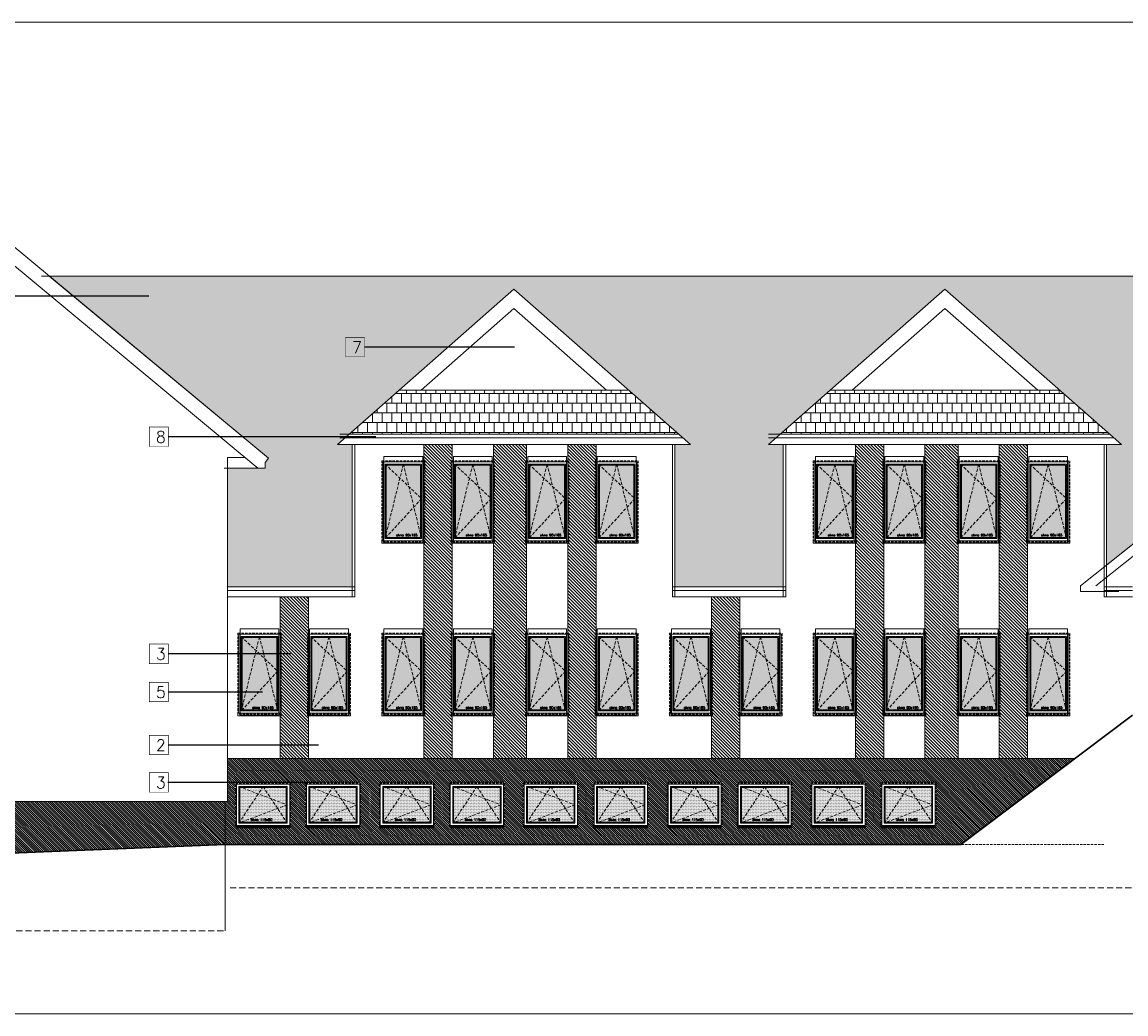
# Model space of a CAD drawing. Header units: millimetres. Extents: x 23192 to 177760, y -399809 to -79279.
# Tile 14 of 256: x 69973 to 72275, y -241823 to -239753. Entities that reach past the tile are written whole.
import ezdxf

# ---------------------------------------------------------------- set-up
doc = ezdxf.new("R2010")
doc.units = ezdxf.units.MM
for name, pattern in [('CACHE', [9.525, 6.35, -3.175]), ('CARKOVANA', [7.5, 5, -2.5]), ('HIDDEN', [9.525, 6.35, -3.175])]:
    doc.linetypes.add(name, pattern=pattern)
doc.layers.get('0').update_dxf_attribs({"lineweight": 0})
for name, color, linetype, lineweight in [('! opisy okien elewacja', 7, 'Continuous', 0), ('!! 0_ Istn-okna', 6, 'Continuous', 13), ('!! 0_ Istn-sciany', 3, 'Continuous', 30), ('!! 0_ WIDOK ELEWACJA', 4, 'Continuous', 0), ('!! 0_Istn-cienka', 4, 'Continuous', 9), ('!! 0_Istn-drzwi', 1, 'Continuous', 13), ('!! 1_Hatch dach', 252, 'Continuous', 5), ('!! 2_NOWE OKNA WIDOk - remont', 140, 'Continuous', 5), ('!! 2_TYNK OBRYS', 252, 'Continuous', 13)]:
    doc.layers.add(name, color=color, linetype=linetype, lineweight=lineweight)
for name, color, linetype, lineweight, true_color in [('!! 1_ELEWACJA KOLOR', 7, 'Continuous', 13, 0x6888bb), ('!! 1_Wyburzenia', 252, 'CARKOVANA', 13, 0x696969), ('!! 2_ELEWACJA COKÓŁ', 9, 'Continuous', 13, 0x808080)]:
    doc.layers.add(name, color=color, linetype=linetype, lineweight=lineweight, true_color=true_color)
doc.layers.add('!!_1  OPISY ELEWACJE', color=250, linetype='Continuous')
doc.styles.add('TXT', font='simplex.shx')
pattern_1 = [(135, (-125229.0226, -287064.9747), (-2.24506403, -2.24506403), [])]

# ---------------------------------------------------------------- blocks, each defined once
blk = doc.blocks.new('okno 90x180')
at = {"layer": '!! 1_Hatch dach', "true_color": 0x575757}
h = blk.add_hatch(dxfattribs=at)
h.set_pattern_fill('DOTS', color=251)
h.set_pattern_definition([(0, (-9632.3096, -11392.1331), (0.79375, 1.5875), [0, -1.5875])])
h.paths.add_polyline_path([(9, -20), (81, -20), (81, -171), (9, -171)])
at = {"layer": '!! 0_ Istn-okna', "linetype": 'CARKOVANA', "lineweight": 5}
blk.add_lwpolyline([(0, -11), (90, -11), (90, -180), (0, -180)], close=True, dxfattribs=at)
at = {"layer": '!! 0_ Istn-okna'}
for points in [[(2, -13), (88, -13), (88, -178), (2, -178)], [(7, -18), (83, -18), (83, -173), (7, -173)], [(9, -20), (81, -20), (81, -171), (9, -171)], [(0, -178), (90, -178), (90, -183), (0, -183)]]:
    blk.add_lwpolyline(points, close=True, dxfattribs=at)
at = {"layer": '!! 1_Hatch dach', "color": 251, "linetype": 'CACHE', "true_color": 0x575757}
for points in [[(7, -173), (45, -18), (83, -173)], [(7, -18), (83, -90), (7, -173)]]:
    blk.add_lwpolyline(points, dxfattribs=at)
at = {"insert": (30.1, -163.6), "char_height": 5, "attachment_point": 1, "style": 'TXT'}
blk.add_mtext_dynamic_manual_height_columns('okno 90x165', width=52.63, gutter_width=75, heights=[0], dxfattribs=at)
blk = doc.blocks.new('okno 115x115')
at = {"layer": '!! 1_Hatch dach', "true_color": 0x575757}
h = blk.add_hatch(dxfattribs=at)
h.set_pattern_fill('DOTS', color=251, angle=360)
h.set_pattern_definition([(360, (-21873.4686, 1906.5186), (0.79375, 1.5875), [0, -1.5875])])
h.paths.add_polyline_path([(-12257.2, 13266.7), (-12160.2, 13266.7), (-12160.2, 13194.7), (-12257.2, 13194.7)])
h = blk.add_hatch(dxfattribs=at)
h.set_pattern_fill('ANSI31', color=251, scale=0.2, angle=360)
h.paths.add_polyline_path([(-12264.2, 13187.7), (-12153.2, 13187.7), (-12153.2, 13182.7), (-12264.2, 13182.7)])
at = {"layer": '!! 0_ Istn-okna', "linetype": 'CARKOVANA', "lineweight": 5}
blk.add_lwpolyline([(-12266.2, 13275.7), (-12151.2, 13275.7), (-12151.2, 13185.7), (-12266.2, 13185.7)], close=True, dxfattribs=at)
at = {"layer": '!! 0_ Istn-okna'}
for points in [[(-12264.2, 13273.7), (-12153.2, 13273.7), (-12153.2, 13187.7), (-12264.2, 13187.7)], [(-12259.2, 13268.7), (-12158.2, 13268.7), (-12158.2, 13192.7), (-12259.2, 13192.7)], [(-12257.2, 13266.7), (-12160.2, 13266.7), (-12160.2, 13194.7), (-12257.2, 13194.7)], [(-12264.2, 13187.7), (-12153.2, 13187.7), (-12153.2, 13182.7), (-12264.2, 13182.7)]]:
    blk.add_lwpolyline(points, close=True, dxfattribs=at)
at = {"layer": '!! 1_Hatch dach', "color": 251, "linetype": 'CACHE', "true_color": 0x575757}
for points in [[(-12259.2, 13192.7), (-12208.7, 13268.7), (-12158.2, 13192.7)], [(-12259.2, 13268.7), (-12158.2, 13230.7), (-12259.2, 13192.7)]]:
    blk.add_lwpolyline(points, dxfattribs=at)
at = {"insert": (-12234.1, 13202.1), "char_height": 5, "attachment_point": 1, "style": 'TXT'}
blk.add_mtext_dynamic_manual_height_columns('okno 115x90', width=52.63, gutter_width=75, heights=[0], dxfattribs=at)

msp = doc.modelspace()

# ---------------------------------------------------------------- hatches: boundary and pattern name
at = {"layer": '!! 1_ELEWACJA KOLOR', "true_color": 0x315442}
h = msp.add_hatch(dxfattribs=at)
h.set_pattern_fill('ANSI31', color=129, scale=1.5, angle=-90)
h.paths.add_polyline_path([(70870.06575, -241289.35053), (70870.06575, -240634.35053), (70811.06575, -240634.35053), (70811.06575, -241289.35053)])
h = msp.add_hatch(dxfattribs=at)
h.set_pattern_fill('ANSI31', color=129, scale=1.5, angle=-90)
h.paths.add_polyline_path([(71025.06575, -241289.35053), (71025.06575, -240634.35053), (70956.06575, -240634.35053), (70956.06575, -241289.35053)])
h = msp.add_hatch(dxfattribs=at)
h.set_pattern_fill('ANSI31', color=129, scale=1.5, angle=-90)
h.paths.add_polyline_path([(71170.06575, -241289.35053), (71170.06575, -240634.35053), (71111.06575, -240634.35053), (71111.06575, -241289.35053)])
h = msp.add_hatch(dxfattribs=at)
h.set_pattern_fill('ANSI31', color=129, scale=1.5, angle=-90)
h.paths.add_polyline_path([(71770.06575, -241289.35053), (71770.06575, -240634.35053), (71711.06575, -240634.35053), (71711.06575, -241289.35053)])
h = msp.add_hatch(dxfattribs=at)
h.set_pattern_fill('ANSI31', color=129, scale=1.5, angle=-90)
h.paths.add_polyline_path([(71925.06575, -241289.35053), (71925.06575, -240634.35053), (71856.06575, -240634.35053), (71856.06575, -241289.35053)])
h = msp.add_hatch(dxfattribs=at)
h.set_pattern_fill('ANSI31', color=129, scale=1.5, angle=-90)
h.paths.add_polyline_path([(72070.06575, -241289.35053), (72070.06575, -240634.35053), (72011.06575, -240634.35053), (72011.06575, -241289.35053)])
h = msp.add_hatch(dxfattribs=at)
h.set_pattern_fill('ANSI31', color=129, scale=1.5, angle=-90)
h.paths.add_polyline_path([(70570.06575, -241289.35053), (70570.06575, -240952.48432), (70511.06575, -240952.48432), (70511.06575, -241289.35053)])
h = msp.add_hatch(dxfattribs=at)
h.set_pattern_fill('ANSI31', color=129, scale=1.5, angle=-90)
h.paths.add_polyline_path([(71470.06575, -241289.35053), (71470.06575, -240952.48432), (71411.06575, -240952.48432), (71411.06575, -241289.35053)])
at = {"layer": '!! 1_Hatch dach', "true_color": 0x990000}
h = msp.add_hatch(dxfattribs=at)
h.set_pattern_fill('AR-B88', color=14, scale=0.1, angle=180)
h.paths.add_polyline_path([(72927.56575, -240334.81569), (72927.56575, -240283.45875), (70029.74705, -240283.45875), (70486.77269, -240663.10684), (70479.56575, -240671.75065), (70479.56575, -240683.73925), (70401.56575, -240683.73925), (70401.56575, -240931.22218), (70661.56575, -240931.22218), (70661.56575, -240634.35053), (70630.45126, -240634.35053), (70998.56575, -240310.40979), (71366.68023, -240634.35053), (71334.56575, -240634.35053), (71334.56575, -240931.22218), (71560.56575, -240931.22218), (71560.56575, -240634.35053), (71529.45126, -240634.35053), (71897.56575, -240310.40979), (72265.68023, -240634.35053), (72234.56575, -240634.35053), (72234.56575, -240886.35018)])
h = msp.add_hatch(dxfattribs=at)
h.set_pattern_fill('AR-B88', color=14, scale=0.1, angle=180)
h.paths.add_polyline_path([(70759.61041, -240520.69049), (70654.61278, -240613.0884), (71342.51871, -240613.0884), (71237.52109, -240520.69049)])
h = msp.add_hatch(dxfattribs=at)
h.set_pattern_fill('AR-B88', color=14, scale=0.1, angle=180)
h.paths.add_polyline_path([(71658.61041, -240520.69049), (71553.61278, -240613.0884), (72241.51871, -240613.0884), (72136.52109, -240520.69049)])
at = {"layer": '!! 2_ELEWACJA COKÓŁ', "true_color": 0x2b2b2c}
h = msp.add_hatch(dxfattribs=at)
h.set_pattern_fill('ANSI31', color=250, angle=90)
h.set_pattern_definition(pattern_1)
h.paths.add_polyline_path([(70401.56575, -241289.35053), (70401.56575, -241379.35053), (70396.56575, -241379.35053), (70396.56575, -241469.35053), (71930.47023, -241469.35053), (72169.20057, -241289.35053)])
h.paths.add_polyline_path([(71433.06575, -241339.35053), (71433.06575, -241431.35053), (71318.06575, -241431.35053), (71318.06575, -241339.35053)], flags=16)
h.paths.add_polyline_path([(71320.06575, -241343.35053), (71431.06575, -241343.35053), (71431.06575, -241429.35053), (71320.06575, -241429.35053)], flags=0)
h.paths.add_polyline_path([(71325.06575, -241348.35053), (71426.06575, -241348.35053), (71426.06575, -241424.35053), (71325.06575, -241424.35053)], flags=0)
h.paths.add_polyline_path([(71330.38154, -241350.35053), (71374.2368, -241350.35053), (71375.56575, -241348.35053), (71376.8947, -241350.35053), (71424.06575, -241350.35053), (71424.06575, -241385.59806), (71426.06575, -241386.35053), (71424.06575, -241387.10301), (71424.06575, -241421.34063), (71424.7368, -241422.35053), (71330.38154, -241422.35053), (71325.06575, -241424.35053), (71327.06575, -241421.34063), (71327.06575, -241349.10301)], flags=0)
h.paths.add_polyline_path([(71279.06575, -241431.35053), (71164.06575, -241431.35053), (71164.06575, -241339.35053), (71279.06575, -241339.35053)], flags=16)
h.paths.add_polyline_path([(71277.06575, -241343.35053), (71277.06575, -241429.35053), (71166.06575, -241429.35053), (71166.06575, -241343.35053)], flags=0)
h.paths.add_polyline_path([(71272.06575, -241348.35053), (71272.06575, -241424.35053), (71171.06575, -241424.35053), (71171.06575, -241348.35053)], flags=0)
h.paths.add_polyline_path([(71270.06575, -241350.35053), (71270.06575, -241385.59806), (71272.06575, -241386.35053), (71270.06575, -241387.10301), (71270.06575, -241421.34063), (71270.7368, -241422.35053), (71176.38154, -241422.35053), (71171.06575, -241424.35053), (71173.06575, -241421.34063), (71173.06575, -241349.10301), (71176.38154, -241350.35053), (71220.2368, -241350.35053), (71221.56575, -241348.35053), (71222.8947, -241350.35053)], flags=0)
h.paths.add_polyline_path([(71579.06575, -241339.35053), (71579.06575, -241431.35053), (71464.06575, -241431.35053), (71464.06575, -241339.35053)], flags=16)
h.paths.add_polyline_path([(71466.06575, -241343.35053), (71577.06575, -241343.35053), (71577.06575, -241429.35053), (71466.06575, -241429.35053)], flags=0)
h.paths.add_polyline_path([(71471.06575, -241348.35053), (71572.06575, -241348.35053), (71572.06575, -241424.35053), (71471.06575, -241424.35053)], flags=0)
h.paths.add_polyline_path([(71476.38154, -241350.35053), (71520.2368, -241350.35053), (71521.56575, -241348.35053), (71522.8947, -241350.35053), (71570.06575, -241350.35053), (71570.06575, -241385.59806), (71572.06575, -241386.35053), (71570.06575, -241387.10301), (71570.06575, -241421.34063), (71570.7368, -241422.35053), (71476.38154, -241422.35053), (71471.06575, -241424.35053), (71473.06575, -241421.34063), (71473.06575, -241349.10301)], flags=0)
h.paths.add_polyline_path([(71133.06575, -241431.35053), (71018.06575, -241431.35053), (71018.06575, -241339.35053), (71133.06575, -241339.35053)], flags=16)
h.paths.add_polyline_path([(71131.06575, -241343.35053), (71131.06575, -241429.35053), (71020.06575, -241429.35053), (71020.06575, -241343.35053)], flags=0)
h.paths.add_polyline_path([(71126.06575, -241348.35053), (71126.06575, -241424.35053), (71025.06575, -241424.35053), (71025.06575, -241348.35053)], flags=0)
h.paths.add_polyline_path([(71124.06575, -241350.35053), (71124.06575, -241385.59806), (71126.06575, -241386.35053), (71124.06575, -241387.10301), (71124.06575, -241421.34063), (71124.7368, -241422.35053), (71030.38154, -241422.35053), (71025.06575, -241424.35053), (71027.06575, -241421.34063), (71027.06575, -241349.10301), (71030.38154, -241350.35053), (71074.2368, -241350.35053), (71075.56575, -241348.35053), (71076.8947, -241350.35053)], flags=0)
h.paths.add_polyline_path([(71733.06575, -241339.35053), (71733.06575, -241431.35053), (71618.06575, -241431.35053), (71618.06575, -241339.35053)], flags=16)
h.paths.add_polyline_path([(71620.06575, -241343.35053), (71731.06575, -241343.35053), (71731.06575, -241429.35053), (71620.06575, -241429.35053)], flags=0)
h.paths.add_polyline_path([(71625.06575, -241348.35053), (71726.06575, -241348.35053), (71726.06575, -241424.35053), (71625.06575, -241424.35053)], flags=0)
h.paths.add_polyline_path([(71627.06575, -241349.10301), (71630.38154, -241350.35053), (71674.2368, -241350.35053), (71675.56575, -241348.35053), (71676.8947, -241350.35053), (71724.06575, -241350.35053), (71724.06575, -241385.59806), (71726.06575, -241386.35053), (71724.06575, -241387.10301), (71724.06575, -241421.34063), (71724.7368, -241422.35053), (71630.38154, -241422.35053), (71625.06575, -241424.35053), (71627.06575, -241421.34063)], flags=0)
h.paths.add_polyline_path([(70979.06575, -241431.35053), (70864.06575, -241431.35053), (70864.06575, -241339.35053), (70979.06575, -241339.35053)], flags=16)
h.paths.add_polyline_path([(70977.06575, -241343.35053), (70977.06575, -241429.35053), (70866.06575, -241429.35053), (70866.06575, -241343.35053)], flags=0)
h.paths.add_polyline_path([(70972.06575, -241348.35053), (70972.06575, -241424.35053), (70871.06575, -241424.35053), (70871.06575, -241348.35053)], flags=0)
h.paths.add_polyline_path([(70970.06575, -241350.35053), (70970.06575, -241385.59806), (70972.06575, -241386.35053), (70970.06575, -241387.10301), (70970.06575, -241421.34063), (70970.7368, -241422.35053), (70876.38154, -241422.35053), (70871.06575, -241424.35053), (70873.06575, -241421.34063), (70873.06575, -241349.10301), (70876.38154, -241350.35053), (70920.2368, -241350.35053), (70921.56575, -241348.35053), (70922.8947, -241350.35053)], flags=0)
h.paths.add_polyline_path([(71879.06575, -241339.35053), (71879.06575, -241431.35053), (71764.06575, -241431.35053), (71764.06575, -241339.35053)], flags=16)
h.paths.add_polyline_path([(71766.06575, -241343.35053), (71877.06575, -241343.35053), (71877.06575, -241429.35053), (71766.06575, -241429.35053)], flags=0)
h.paths.add_polyline_path([(71771.06575, -241348.35053), (71872.06575, -241348.35053), (71872.06575, -241424.35053), (71771.06575, -241424.35053)], flags=0)
h.paths.add_polyline_path([(71773.06575, -241349.10301), (71776.38154, -241350.35053), (71820.2368, -241350.35053), (71821.56575, -241348.35053), (71822.8947, -241350.35053), (71870.06575, -241350.35053), (71870.06575, -241385.59806), (71872.06575, -241386.35053), (71870.06575, -241387.10301), (71870.06575, -241421.34063), (71870.7368, -241422.35053), (71776.38154, -241422.35053), (71771.06575, -241424.35053), (71773.06575, -241421.34063)], flags=0)
h.paths.add_polyline_path([(70833.06575, -241431.35053), (70718.06575, -241431.35053), (70718.06575, -241339.35053), (70833.06575, -241339.35053)], flags=16)
h.paths.add_polyline_path([(70831.06575, -241343.35053), (70831.06575, -241429.35053), (70720.06575, -241429.35053), (70720.06575, -241343.35053)], flags=0)
h.paths.add_polyline_path([(70826.06575, -241348.35053), (70826.06575, -241424.35053), (70725.06575, -241424.35053), (70725.06575, -241348.35053)], flags=0)
h.paths.add_polyline_path([(70824.06575, -241350.35053), (70824.06575, -241385.59806), (70826.06575, -241386.35053), (70824.06575, -241387.10301), (70824.06575, -241421.34063), (70824.7368, -241422.35053), (70730.38154, -241422.35053), (70725.06575, -241424.35053), (70727.06575, -241421.34063), (70727.06575, -241349.10301), (70730.38154, -241350.35053), (70774.2368, -241350.35053), (70775.56575, -241348.35053), (70776.8947, -241350.35053)], flags=0)
h.paths.add_polyline_path([(70679.06575, -241431.35053), (70564.06575, -241431.35053), (70564.06575, -241339.35053), (70679.06575, -241339.35053)], flags=16)
h.paths.add_polyline_path([(70677.06575, -241343.35053), (70677.06575, -241429.35053), (70566.06575, -241429.35053), (70566.06575, -241343.35053)], flags=0)
h.paths.add_polyline_path([(70672.06575, -241348.35053), (70672.06575, -241424.35053), (70571.06575, -241424.35053), (70571.06575, -241348.35053)], flags=0)
h.paths.add_polyline_path([(70670.06575, -241350.35053), (70670.06575, -241385.59806), (70672.06575, -241386.35053), (70670.06575, -241387.10301), (70670.06575, -241421.34063), (70670.7368, -241422.35053), (70576.38154, -241422.35053), (70571.06575, -241424.35053), (70573.06575, -241421.34063), (70573.06575, -241349.10301), (70576.38154, -241350.35053), (70620.2368, -241350.35053), (70621.56575, -241348.35053), (70622.8947, -241350.35053)], flags=0)
h.paths.add_polyline_path([(70533.06575, -241431.35053), (70418.06575, -241431.35053), (70418.06575, -241339.35053), (70533.06575, -241339.35053)], flags=16)
h.paths.add_polyline_path([(70531.06575, -241343.35053), (70531.06575, -241429.35053), (70420.06575, -241429.35053), (70420.06575, -241343.35053)], flags=0)
h.paths.add_polyline_path([(70526.06575, -241348.35053), (70526.06575, -241424.35053), (70425.06575, -241424.35053), (70425.06575, -241348.35053)], flags=0)
h.paths.add_polyline_path([(70524.06575, -241350.35053), (70524.06575, -241385.59806), (70526.06575, -241386.35053), (70524.06575, -241387.10301), (70524.06575, -241421.34063), (70524.7368, -241422.35053), (70430.38154, -241422.35053), (70425.06575, -241424.35053), (70427.06575, -241421.34063), (70427.06575, -241349.10301), (70430.38154, -241350.35053), (70474.2368, -241350.35053), (70475.56575, -241348.35053), (70476.8947, -241350.35053)], flags=0)
h.paths.add_polyline_path([(71794.8935, -241421.1909), (71844.06017, -241421.1909), (71844.06017, -241413.6909), (71794.8935, -241413.6909)], flags=8)
h.paths.add_polyline_path([(71648.8935, -241421.1909), (71698.06017, -241421.1909), (71698.06017, -241413.6909), (71648.8935, -241413.6909)], flags=8)
h.paths.add_polyline_path([(71494.8935, -241421.1909), (71544.06017, -241421.1909), (71544.06017, -241413.6909), (71494.8935, -241413.6909)], flags=8)
h.paths.add_polyline_path([(71348.8935, -241421.1909), (71398.06017, -241421.1909), (71398.06017, -241413.6909), (71348.8935, -241413.6909)], flags=8)
h.paths.add_polyline_path([(71194.8935, -241421.1909), (71244.06017, -241421.1909), (71244.06017, -241413.6909), (71194.8935, -241413.6909)], flags=8)
h.paths.add_polyline_path([(71048.8935, -241421.1909), (71098.06017, -241421.1909), (71098.06017, -241413.6909), (71048.8935, -241413.6909)], flags=8)
h.paths.add_polyline_path([(70894.8935, -241421.1909), (70944.06017, -241421.1909), (70944.06017, -241413.6909), (70894.8935, -241413.6909)], flags=8)
h.paths.add_polyline_path([(70748.8935, -241421.1909), (70798.06017, -241421.1909), (70798.06017, -241413.6909), (70748.8935, -241413.6909)], flags=8)
h.paths.add_polyline_path([(70594.8935, -241421.1909), (70644.06017, -241421.1909), (70644.06017, -241413.6909), (70594.8935, -241413.6909)], flags=8)
h.paths.add_polyline_path([(70448.8935, -241421.1909), (70498.06017, -241421.1909), (70498.06017, -241413.6909), (70448.8935, -241413.6909)], flags=8)
h = msp.add_hatch(dxfattribs=at)
h.set_pattern_fill('ANSI31', color=250, angle=90)
h.set_pattern_definition(pattern_1)
h.paths.add_polyline_path([(69084.56575, -241379.35053), (69084.56575, -241522.25376), (70396.56575, -241469.35053), (70396.56575, -241379.35053)])

# ---------------------------------------------------------------- linework, layer by layer
at = {"layer": '! opisy okien elewacja'}
for points in [[(68230.46845, -241822.67692), (68230.46845, -239752.90582), (75114.13549, -239752.90582), (75114.13549, -241822.67692)], [(72927.56575, -240334.81569), (72927.56575, -240283.45875), (70029.74705, -240283.45875), (70486.77269, -240663.10684), (70479.56575, -240671.75065), (70479.56575, -240683.73925), (70401.56575, -240683.73925), (70401.56575, -240931.22218), (70661.56575, -240931.22218), (70661.56575, -240634.35053), (70630.45126, -240634.35053), (70998.56575, -240310.40979), (71366.68023, -240634.35053), (71334.56575, -240634.35053), (71334.56575, -240931.22218), (71560.56575, -240931.22218), (71560.56575, -240634.35053), (71529.45126, -240634.35053), (71897.56575, -240310.40979), (72265.68023, -240634.35053), (72234.56575, -240634.35053), (72234.56575, -240886.35018)]]:
    msp.add_lwpolyline(points, close=True, dxfattribs=at)
at = {"layer": '!! 0_ Istn-sciany'}
for points in [[(72288.56575, -241199.35053), (71930.47023, -241469.35053)], [(70396.56575, -241469.35053), (68536.56575, -241544.35053), (68384.9187, -241544.35053)], [(70396.56575, -241469.35053), (71930.47023, -241469.35053)]]:
    msp.add_lwpolyline(points, dxfattribs=at)
at = {"layer": '!! 0_ WIDOK ELEWACJA'}
for p, q in [((70661.56575, -240952.48432), (70661.56575, -240634.35053)), ((70666.56575, -240952.48432), (70666.56575, -240634.35053)), ((71329.56575, -240952.48432), (71329.56575, -240634.35053)), ((71334.56575, -240952.48432), (71334.56575, -240634.35053)), ((71560.56575, -240952.48432), (71560.56575, -240634.35053)), ((71565.56575, -240952.48432), (71565.56575, -240634.35053)), ((72229.56575, -240952.48432), (72229.56575, -240634.35053)), ((72234.56575, -240952.48432), (72234.56575, -240634.35053))]:
    msp.add_line(p, q, dxfattribs=at)
for points in [[(70486.77269, -240663.10684), (69737.06575, -240040.33038)], [(70464.66081, -240683.73925), (69737.06575, -240079.33097)], [(72212.65319, -240929.35053), (73085.56575, -240234.62993)], [(72180.53605, -240929.35053), (73013.45459, -240266.45976)], [(70013.34799, -240283.45875), (72927.56575, -240283.45875)], [(70630.45126, -240634.35053), (70998.56575, -240310.40979)], [(71366.68023, -240634.35053), (70998.56575, -240310.40979)], [(71529.45126, -240634.35053), (71897.56575, -240310.40979)], [(72265.68023, -240634.35053), (71897.56575, -240310.40979)], [(70805.02175, -240520.69049), (70998.56575, -240350.37177), (71192.10975, -240520.69049)], [(71704.02175, -240520.69049), (71897.56575, -240350.37177), (72091.10975, -240520.69049)], [(71237.52109, -240520.69049), (70759.61041, -240520.69049)], [(72136.52109, -240520.69049), (71658.61041, -240520.69049)], [(71342.51871, -240613.0884), (70635.45745, -240613.0884)], [(71351.32473, -240620.83769), (70635.45745, -240620.83769)], [(72241.51871, -240613.0884), (71529.45126, -240613.0884)], [(72250.32473, -240620.83769), (71529.45126, -240620.83769)], [(71366.68023, -240634.35053), (70630.45126, -240634.35053)], [(72265.68023, -240634.35053), (71529.45126, -240634.35053)], [(71765.45126, -240634.35053), (71529.45126, -240634.35053)], [(70486.77269, -240663.10684), (70479.56575, -240671.75065), (70479.56575, -240683.73925), (70394.56575, -240683.73925)], [(70401.56575, -240661.85053), (70401.56575, -241379.35053)], [(70401.56575, -240661.85053), (70438.31087, -240661.85053)], [(70666.56575, -240931.22218), (70401.56575, -240931.22218)], [(70666.56575, -240938.97147), (70401.56575, -240938.97147)], [(71565.56575, -240931.22218), (71329.56575, -240931.22218)], [(71565.56575, -240938.97147), (71329.56575, -240938.97147)], [(72180.53605, -240929.35053), (72180.53605, -240941.35053), (72202.12599, -240941.35053)], [(72202.12599, -240941.35053), (72260.53605, -240941.35053)], [(72288.56575, -240931.22218), (72229.56575, -240931.22218)], [(72288.56575, -240938.97147), (72229.56575, -240938.97147)], [(70666.56575, -240952.48432), (70401.56575, -240952.48432)], [(71565.56575, -240952.48432), (71329.56575, -240952.48432)], [(72288.56575, -240952.48432), (72229.56575, -240952.48432)], [(70401.56575, -241289.35053), (72169.20057, -241289.35053)], [(69079.56575, -241379.35053), (70401.56575, -241379.35053)], [(70396.56575, -241379.35053), (70396.56575, -241649.35053)]]:
    msp.add_lwpolyline(points, dxfattribs=at)
for points in [[(70727.56575, -240839.35053), (70727.56575, -240659.35053), (70808.56575, -240659.35053), (70808.56575, -240839.35053)], [(70872.56575, -240839.35053), (70872.56575, -240659.35053), (70953.56575, -240659.35053), (70953.56575, -240839.35053)], [(71027.56575, -240839.35053), (71027.56575, -240659.35053), (71108.56575, -240659.35053), (71108.56575, -240839.35053)], [(71172.56575, -240839.35053), (71172.56575, -240659.35053), (71253.56575, -240659.35053), (71253.56575, -240839.35053)], [(71627.56575, -240839.35053), (71627.56575, -240659.35053), (71708.56575, -240659.35053), (71708.56575, -240839.35053)], [(71772.56575, -240839.35053), (71772.56575, -240659.35053), (71853.56575, -240659.35053), (71853.56575, -240839.35053)], [(71927.56575, -240839.35053), (71927.56575, -240659.35053), (72008.56575, -240659.35053), (72008.56575, -240839.35053)], [(72072.56575, -240839.35053), (72072.56575, -240659.35053), (72153.56575, -240659.35053), (72153.56575, -240839.35053)], [(70427.56575, -241199.35053), (70427.56575, -241019.35053), (70508.56575, -241019.35053), (70508.56575, -241199.35053)], [(70572.56575, -241199.35053), (70572.56575, -241019.35053), (70653.56575, -241019.35053), (70653.56575, -241199.35053)], [(70727.56575, -241199.35053), (70727.56575, -241019.35053), (70808.56575, -241019.35053), (70808.56575, -241199.35053)], [(70872.56575, -241199.35053), (70872.56575, -241019.35053), (70953.56575, -241019.35053), (70953.56575, -241199.35053)], [(71027.56575, -241199.35053), (71027.56575, -241019.35053), (71108.56575, -241019.35053), (71108.56575, -241199.35053)], [(71172.56575, -241199.35053), (71172.56575, -241019.35053), (71253.56575, -241019.35053), (71253.56575, -241199.35053)], [(71327.56575, -241199.35053), (71327.56575, -241019.35053), (71408.56575, -241019.35053), (71408.56575, -241199.35053)], [(71472.56575, -241199.35053), (71472.56575, -241019.35053), (71553.56575, -241019.35053), (71553.56575, -241199.35053)], [(71627.56575, -241199.35053), (71627.56575, -241019.35053), (71708.56575, -241019.35053), (71708.56575, -241199.35053)], [(71772.56575, -241199.35053), (71772.56575, -241019.35053), (71853.56575, -241019.35053), (71853.56575, -241199.35053)], [(71927.56575, -241199.35053), (71927.56575, -241019.35053), (72008.56575, -241019.35053), (72008.56575, -241199.35053)], [(72072.56575, -241199.35053), (72072.56575, -241019.35053), (72153.56575, -241019.35053), (72153.56575, -241199.35053)], [(70420.06575, -241339.35053), (70420.06575, -241429.35053), (70531.06575, -241429.35053), (70531.06575, -241339.35053)], [(70566.06575, -241339.35053), (70566.06575, -241429.35053), (70677.06575, -241429.35053), (70677.06575, -241339.35053)], [(70720.06575, -241339.35053), (70720.06575, -241429.35053), (70831.06575, -241429.35053), (70831.06575, -241339.35053)], [(70866.06575, -241339.35053), (70866.06575, -241429.35053), (70977.06575, -241429.35053), (70977.06575, -241339.35053)], [(71020.06575, -241339.35053), (71020.06575, -241429.35053), (71131.06575, -241429.35053), (71131.06575, -241339.35053)], [(71166.06575, -241339.35053), (71166.06575, -241429.35053), (71277.06575, -241429.35053), (71277.06575, -241339.35053)], [(71320.06575, -241339.35053), (71320.06575, -241429.35053), (71431.06575, -241429.35053), (71431.06575, -241339.35053)], [(71466.06575, -241339.35053), (71466.06575, -241429.35053), (71577.06575, -241429.35053), (71577.06575, -241339.35053)], [(71620.06575, -241339.35053), (71620.06575, -241429.35053), (71731.06575, -241429.35053), (71731.06575, -241339.35053)], [(71766.06575, -241339.35053), (71766.06575, -241429.35053), (71877.06575, -241429.35053), (71877.06575, -241339.35053)]]:
    msp.add_lwpolyline(points, close=True, dxfattribs=at)
at = {"layer": '!! 0_Istn-cienka', "linetype": 'HIDDEN', "ltscale": 2}
for points in [[(70406.94428, -241559.35053), (72842.56575, -241559.35053)], [(69084.56575, -241649.35053), (70396.56575, -241649.35053)]]:
    msp.add_lwpolyline(points, dxfattribs=at)
at = {"layer": '!! 0_Istn-drzwi'}
msp.add_lwpolyline([(71529.45126, -240634.35053), (71897.56575, -240310.40979), (72265.68023, -240634.35053)], dxfattribs=at)
at = {"layer": '!! 1_Wyburzenia'}
msp.add_lwpolyline([(71429.38697, -241469.35053), (72230.08093, -241469.35053)], dxfattribs=at)
at = {"layer": '!! 2_TYNK OBRYS'}
for points in [[(70870.06575, -241289.35053), (70870.06575, -240634.35053), (70811.06575, -240634.35053), (70811.06575, -241289.35053)], [(71025.06575, -241289.35053), (71025.06575, -240634.35053), (70956.06575, -240634.35053), (70956.06575, -241289.35053)], [(71170.06575, -241289.35053), (71170.06575, -240634.35053), (71111.06575, -240634.35053), (71111.06575, -241289.35053)], [(71770.06575, -241289.35053), (71770.06575, -240634.35053), (71711.06575, -240634.35053), (71711.06575, -241289.35053)], [(71925.06575, -241289.35053), (71925.06575, -240634.35053), (71856.06575, -240634.35053), (71856.06575, -241289.35053)], [(72070.06575, -241289.35053), (72070.06575, -240634.35053), (72011.06575, -240634.35053), (72011.06575, -241289.35053)], [(70570.06575, -241289.35053), (70570.06575, -240952.48432), (70511.06575, -240952.48432), (70511.06575, -241289.35053)], [(71470.06575, -241289.35053), (71470.06575, -240952.48432), (71411.06575, -240952.48432), (71411.06575, -241289.35053)]]:
    msp.add_lwpolyline(points, close=True, dxfattribs=at)
at = {"layer": '!!_1  OPISY ELEWACJE'}
for points in [[(70236.98744, -240324.89633), (69924.0517, -240324.89633)], [(71000.09002, -240431.29113), (70687.15428, -240431.29113)], [(70710.64612, -240618.37932), (70277.9951, -240618.37932)], [(70533.00927, -241071.24265), (70277.9951, -241071.24265)], [(70474.02594, -241150.91239), (70277.9951, -241150.91239)], [(70590.93084, -241261.59924), (70277.9951, -241261.59924)], [(70590.93084, -241339.57143), (70277.07009, -241339.57143)]]:
    msp.add_lwpolyline(points, dxfattribs=at)
at = {"layer": '!!_1  OPISY ELEWACJE', "const_width": 1.2}
for points in [[(70647.43994, -240451.56353), (70647.43994, -240411.01874), (70687.15428, -240411.01874), (70687.15428, -240451.56353)], [(70647.43994, -240451.56353), (70647.43994, -240411.01874), (70687.15428, -240411.01874), (70687.15428, -240451.56353)], [(70238.28076, -240638.65172), (70238.28076, -240598.10693), (70277.9951, -240598.10693), (70277.9951, -240638.65172)], [(70238.28076, -240638.65172), (70238.28076, -240598.10693), (70277.9951, -240598.10693), (70277.9951, -240638.65172)], [(70238.28076, -241091.51504), (70238.28076, -241050.97025), (70277.9951, -241050.97025), (70277.9951, -241091.51504)], [(70238.28076, -241091.51504), (70238.28076, -241050.97025), (70277.9951, -241050.97025), (70277.9951, -241091.51504)], [(70238.28076, -241171.18479), (70238.28076, -241130.64), (70277.9951, -241130.64), (70277.9951, -241171.18479)], [(70238.28076, -241171.18479), (70238.28076, -241130.64), (70277.9951, -241130.64), (70277.9951, -241171.18479)], [(70238.28076, -241281.87164), (70238.28076, -241241.32685), (70277.9951, -241241.32685), (70277.9951, -241281.87164)], [(70238.28076, -241281.87164), (70238.28076, -241241.32685), (70277.9951, -241241.32685), (70277.9951, -241281.87164)], [(70238.28076, -241359.84382), (70238.28076, -241319.29904), (70277.9951, -241319.29904), (70277.9951, -241359.84382)], [(70238.28076, -241359.84382), (70238.28076, -241319.29904), (70277.9951, -241319.29904), (70277.9951, -241359.84382)]]:
    msp.add_lwpolyline(points, close=True, dxfattribs=at)

# ---------------------------------------------------------------- block references
at = {"layer": '!! 2_NOWE OKNA WIDOk - remont'}
for name, p in [('okno 90x180', (70723.06575, -240657.35053)), ('okno 90x180', (70868.06575, -240657.35053)), ('okno 90x180', (71023.06575, -240657.35053)), ('okno 90x180', (71168.06575, -240657.35053)), ('okno 90x180', (71623.06575, -240657.35053)), ('okno 90x180', (71768.06575, -240657.35053)), ('okno 90x180', (71923.06575, -240657.35053)), ('okno 90x180', (72068.06575, -240657.35053)), ('okno 90x180', (70423.06575, -241017.35053)), ('okno 90x180', (70568.06575, -241017.35053)), ('okno 90x180', (70723.06575, -241017.35053)), ('okno 90x180', (70868.06575, -241017.35053)), ('okno 90x180', (71023.06575, -241017.35053)), ('okno 90x180', (71168.06575, -241017.35053)), ('okno 90x180', (71323.06575, -241017.35053)), ('okno 90x180', (71468.06575, -241017.35053)), ('okno 90x180', (71623.06575, -241017.35053)), ('okno 90x180', (71768.06575, -241017.35053)), ('okno 90x180', (71923.06575, -241017.35053)), ('okno 90x180', (72068.06575, -241017.35053)), ('okno 115x115', (82684.22476, -254617.00231)), ('okno 115x115', (82830.22476, -254617.00231)), ('okno 115x115', (82984.22476, -254617.00231)), ('okno 115x115', (83130.22476, -254617.00231)), ('okno 115x115', (83284.22476, -254617.00231)), ('okno 115x115', (83430.22476, -254617.00231)), ('okno 115x115', (83584.22476, -254617.00231)), ('okno 115x115', (83730.22476, -254617.00231)), ('okno 115x115', (83884.22476, -254617.00231)), ('okno 115x115', (84030.22476, -254617.00231))]:
    msp.add_blockref(name, p, dxfattribs=at)

# ---------------------------------------------------------------- texts
at = {"layer": '!!_1  OPISY ELEWACJE', "char_height": 24, "attachment_point": 1, "style": 'TXT'}
for s, insert in [('7', (70661.14186, -240419.68736)), ('8', (70251.98268, -240606.77555)), ('3', (70251.98268, -241059.63888)), ('5', (70251.98268, -241139.30863)), ('2', (70251.98268, -241249.99548)), ('3', (70251.98268, -241327.96766))]:
    msp.add_mtext_dynamic_manual_height_columns(s, width=40.5447886, gutter_width=90, heights=[0], dxfattribs=dict(at, insert=insert))

doc.saveas('drawing.dxf')
